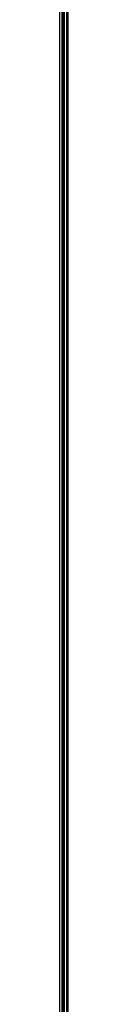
# Model space of a CAD drawing. Header units: millimetres. Extents: x -165 to 165, y -140 to 140.
# Tile 33 of 38: x 164.629 to 164.956, y 28.025 to 65.35. Entities that reach past the tile are written whole.
import ezdxf

# ---------------------------------------------------------------- set-up
doc = ezdxf.new("R2010")
doc.units = ezdxf.units.MM
doc.header["$MEASUREMENT"] = 0
doc.layers.add('Predefinito', color=5, linetype='Continuous')

# ---------------------------------------------------------------- blocks, each defined once
blk = doc.blocks.new('(#617) SUMATRA')
at = {"layer": 'Predefinito'}
for points in [[(164.629, -123.8), (164.629, 123.8)], [(164.796, 123.8), (164.796, -123.8)], [(164.895, -123.8), (164.895, 123.8)], [(164.724, -119.8), (164.724, 119.8)], [(164.756, -119.8), (164.756, 119.8)], [(164.956, -119.8), (164.956, 119.8)], [(164.956, -119.8), (164.956, 119.8)]]:
    blk.add_lwpolyline(points, dxfattribs=at)
blk = doc.blocks.new('(#609) Assem1')
at = {"layer": 'Predefinito'}
blk.add_blockref('(#617) SUMATRA', (0, 0), dxfattribs=at)

msp = doc.modelspace()

# ---------------------------------------------------------------- block references
at = {"layer": 'Predefinito'}
msp.add_blockref('(#609) Assem1', (0, 0), dxfattribs=at)

doc.saveas('drawing.dxf')
